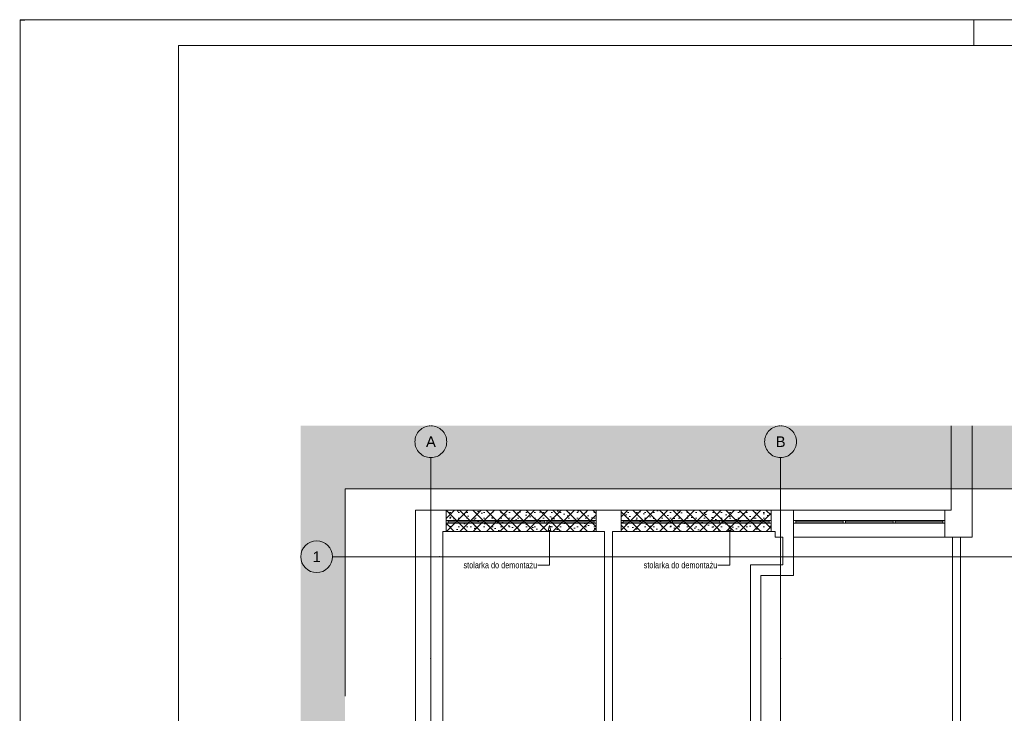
# Paper-space layout 'A-24 ROZBIÓRKI - PIĘTRO 6' of a CAD drawing. Header units: millimetres. Extents: x 0 to 540, y 0 to 297.
# Tile 3 of 7: x 0 to 186, y 166 to 297. Entities that reach past the tile are written whole.
import ezdxf
from ezdxf.xclip import XClip

# ---------------------------------------------------------------- set-up
doc = ezdxf.new("R2010")
doc.units = ezdxf.units.MM
doc.header["$MEASUREMENT"] = 0
doc.header["$XCLIPFRAME"] = 0
for name, pattern in [('ACAD_ISO03W100', [300, 120, -180]), ('DASHDOTX2', [1000, 500, -250, 0, -250]), ('PRZERYWANA_DU_A', [550, 350, -200])]:
    doc.linetypes.add(name, pattern=pattern)
doc.layers.add('0_Nr_pióra__2', color=8, linetype='Continuous', lineweight=13)
doc.layers.add('A_ściany_Nr_pióra__1', color=7, linetype='Continuous', lineweight=20)
for name, color, linetype, lineweight, true_color in [('A_Arkusz_Nr_pióra__255', 7, 'Continuous', 15, 0x242424), ('A_opis_Nr_pióra__255', 7, 'Continuous', 15, 0x242424), ('A_opis_Nr_pióra__8', 7, 'Continuous', 13, 0x4c4c4c), ('A_osie_Nr_pióra__16', 7, 'Continuous', 5, 0x0f0f0f), ('A_osie_Nr_pióra__76', 7, 'Continuous', 5, 0x2d2d2d), ('A_rozbiórki_Nr_pióra__10', 7, 'Continuous', 13, 0x4b4b4b), ('A_ściany_Nr_pióra__19', 7, 'Continuous', 5, 0x191919), ('Okna Archicada_Nr_pióra__19', 7, 'Continuous', 5, 0x191919)]:
    doc.layers.add(name, color=color, linetype=linetype, lineweight=lineweight, true_color=true_color)
doc.layers.add('A_podrys', color=7, linetype='Continuous')
doc.layers.add('A_rozbiórki', color=7, linetype='Continuous')
doc.styles.add('STYL_AUTOMATYCZNY_1', font='arial.ttf')
doc.styles.add('STYL_AUTOMATYCZNY_2', font='ARIALN.TTF')
pattern_1 = [(45, (-1565.8027, -334.4477), (-1.2572359, 1.2572359), []), (135, (-1565.8027, -334.4477), (1.2572359, 1.2572359), []), (90, (-1567.0599, -333.1905), (-1.6002, 0), [0, -1.0668, 0, -1.6002]), (155, (-1565.8027, -331.9332), (0.6762737, 1.4502737), [0, -0.78232, 0, -1.35128])]

# ---------------------------------------------------------------- blocks, each defined once
blk = doc.blocks.new('Rysunek_1_1', base_point=(-1565.8, -334.45))
at = {"linetype": 'Continuous', "lineweight": 0, "true_color": 0x484848}
blk.add_hatch(color=251, dxfattribs=at).paths.add_polyline_path([(52.94, 44.63), (61.32, 44.63), (61.32, 208.44), (218.39, 208.44), (218.39, 139.63), (303.39, 139.63), (303.39, 220.34), (52.94, 220.34)])
at = {"layer": 'A_rozbiórki', "linetype": 'Continuous', "lineweight": 0, "true_color": 0x4b4b4b}
h = blk.add_hatch(dxfattribs=at)
h.set_pattern_fill('facing_tile_0001', color=251, style=0, pattern_type=2)
h.set_pattern_definition(pattern_1)
h.paths.add_polyline_path([(80.37, 200.39), (108.7, 200.39), (108.7, 204.44), (80.37, 204.44)])
h = blk.add_hatch(dxfattribs=at)
h.set_pattern_fill('facing_tile_0001', color=251, style=0, pattern_type=2)
h.set_pattern_definition(pattern_1)
h.paths.add_polyline_path([(113.4, 200.39), (141.73, 200.39), (141.73, 204.44), (113.4, 204.44)])
at = {"layer": '0_Nr_pióra__2', "color": 8, "linetype": 'PRZERYWANA_DU_A', "lineweight": 13, "flags": 128}
blk.add_lwpolyline([(303.39, 139.63), (218.39, 139.63), (218.39, 208.44), (61.32, 208.44), (61.32, 44.63)], dxfattribs=at)
at = {"layer": 'A_opis_Nr_pióra__255', "color": 250, "linetype": 'Continuous', "lineweight": 15, "true_color": 0x242424}
for p, q in [((99.9, 201.49), (99.65, 200.56)), ((99.9, 201.49), (100.15, 200.56)), ((133.91, 201.49), (133.66, 200.56)), ((133.91, 201.49), (134.16, 200.56)), ((100.15, 200.56), (99.65, 200.56)), ((99.9, 200.56), (99.9, 194.04)), ((134.16, 200.56), (133.66, 200.56)), ((133.91, 200.56), (133.91, 194.04)), ((99.9, 194.04), (97.66, 194.04)), ((133.91, 194.04), (131.67, 194.04))]:
    blk.add_line(p, q, dxfattribs=at)
at = {"layer": 'A_osie_Nr_pióra__16', "color": 250, "linetype": 'DASHDOTX2', "lineweight": 5, "true_color": 0x0f0f0f}
for p, q in [((77.49, 176.45), (77.49, 214.34)), ((143.49, 176.45), (143.49, 214.34)), ((79.19, 195.63), (58.94, 195.63)), ((303.39, 195.63), (79.19, 195.63)), ((79.19, 195.63), (79.19, 195.63)), ((77.49, 176.45), (77.49, 44.63)), ((143.49, 176.45), (143.49, 44.63))]:
    blk.add_line(p, q, dxfattribs=at)
for p in [(79.19, 195.63), (77.49, 176.45), (77.49, 176.45), (143.49, 176.45), (143.49, 176.45)]:
    blk.add_point(p, dxfattribs=at)
at = {"layer": 'A_osie_Nr_pióra__76', "color": 250, "linetype": 'Continuous', "lineweight": 5, "true_color": 0x2d2d2d}
for centre in [(77.49, 217.34), (143.49, 217.34), (55.94, 195.63)]:
    blk.add_circle(centre, 3, dxfattribs=at)
at = {"layer": 'A_rozbiórki_Nr_pióra__10', "color": 251, "linetype": 'ACAD_ISO03W100', "lineweight": 13, "true_color": 0x4b4b4b, "flags": 128}
for points in [[(80.37, 200.39), (108.7, 200.39), (108.7, 204.44), (80.37, 204.44)], [(113.4, 200.39), (141.73, 200.39), (141.73, 204.44), (113.4, 204.44)]]:
    blk.add_lwpolyline(points, close=True, dxfattribs=at)
at = {"layer": 'A_ściany_Nr_pióra__1', "color": 7, "linetype": 'Continuous', "lineweight": 20}
for p, q in [((80.37, 204.44), (80.37, 200.39)), ((108.7, 204.44), (108.7, 200.39)), ((113.4, 204.44), (113.4, 200.39)), ((141.73, 204.44), (141.73, 200.39)), ((145.95, 199.32), (145.95, 204.44)), ((174.51, 199.32), (174.51, 204.44))]:
    blk.add_line(p, q, dxfattribs=at)
at = {"layer": 'A_ściany_Nr_pióra__1', "color": 7, "linetype": 'Continuous', "lineweight": 20, "flags": 128}
for points in [[(175.68, 220.34), (175.68, 204.44)], [(179.68, 199.32), (179.68, 220.34)], [(74.62, 204.44), (74.62, 134.34)], [(80.37, 204.44), (74.62, 204.44)], [(113.4, 204.44), (108.7, 204.44)], [(142.49, 204.44), (141.73, 204.44)], [(145.95, 204.44), (142.49, 204.44)], [(175.68, 204.44), (174.51, 204.44)], [(79.76, 143.24), (79.76, 200.39)], [(79.76, 200.39), (80.37, 200.39)], [(108.7, 200.39), (110.29, 200.39)], [(110.29, 200.39), (110.29, 143.24)], [(111.79, 200.39), (113.4, 200.39)], [(111.79, 143.24), (111.79, 200.39)], [(141.73, 200.39), (142.49, 200.39)], [(142.49, 200.39), (142.49, 199.32)], [(142.49, 199.32), (143.92, 199.32)], [(143.92, 199.32), (143.92, 194.07)], [(145.92, 199.32), (145.95, 199.32)], [(145.92, 192.08), (145.92, 199.32)], [(174.51, 199.32), (179.68, 199.32)], [(177.44, 199.32), (175.94, 199.32)], [(175.94, 199.32), (175.94, 149.69)], [(177.44, 149.69), (177.44, 199.32)], [(143.92, 194.07), (137.8, 194.07)], [(137.8, 194.07), (137.8, 143.24)], [(139.79, 192.08), (145.92, 192.08)], [(139.79, 151.38), (139.79, 192.08)]]:
    blk.add_lwpolyline(points, dxfattribs=at)
at = {"layer": 'A_ściany_Nr_pióra__19', "color": 250, "linetype": 'Continuous', "lineweight": 5, "true_color": 0x191919}
for p, q in [((108.7, 204.44), (80.37, 204.44)), ((141.73, 204.44), (113.4, 204.44)), ((174.51, 204.44), (145.95, 204.44)), ((80.37, 200.39), (108.7, 200.39)), ((113.4, 200.39), (141.73, 200.39)), ((145.95, 199.32), (174.51, 199.32))]:
    blk.add_line(p, q, dxfattribs=at)
at = {"layer": 'Okna Archicada_Nr_pióra__19', "color": 250, "linetype": 'Continuous', "lineweight": 5, "true_color": 0x191919}
for p, q in [((108.7, 202.44), (80.37, 202.44)), ((80.37, 202.44), (80.37, 201.94)), ((80.37, 201.94), (108.7, 201.94)), ((80.77, 202.44), (80.77, 201.94)), ((80.77, 202.19), (89.68, 202.19)), ((89.68, 202.44), (89.68, 201.94)), ((90.08, 202.44), (90.08, 201.94)), ((90.08, 202.19), (98.99, 202.19)), ((98.99, 202.44), (98.99, 201.94)), ((99.39, 202.44), (99.39, 201.94)), ((99.39, 202.19), (108.3, 202.19)), ((108.3, 202.44), (108.3, 201.94)), ((108.7, 201.94), (108.7, 202.44)), ((141.73, 202.44), (113.4, 202.44)), ((113.4, 202.44), (113.4, 201.94)), ((113.4, 201.94), (141.73, 201.94)), ((113.8, 202.44), (113.8, 201.94)), ((113.8, 202.19), (122.71, 202.19)), ((122.71, 202.44), (122.71, 201.94)), ((123.11, 202.44), (123.11, 201.94)), ((123.11, 202.19), (132.02, 202.19)), ((132.02, 202.44), (132.02, 201.94)), ((132.42, 202.44), (132.42, 201.94)), ((132.42, 202.19), (141.33, 202.19)), ((141.33, 202.44), (141.33, 201.94)), ((141.73, 201.94), (141.73, 202.44)), ((145.95, 201.94), (145.95, 202.44)), ((145.95, 202.44), (174.51, 202.44)), ((174.51, 201.94), (145.95, 201.94)), ((146.35, 202.44), (146.35, 201.94)), ((155.34, 202.19), (146.35, 202.19)), ((155.34, 202.44), (155.34, 201.94)), ((155.74, 202.44), (155.74, 201.94)), ((164.72, 202.19), (155.74, 202.19)), ((164.72, 202.44), (164.72, 201.94)), ((165.12, 202.44), (165.12, 201.94)), ((174.11, 202.19), (165.12, 202.19)), ((174.11, 202.44), (174.11, 201.94)), ((174.51, 202.44), (174.51, 201.94))]:
    blk.add_line(p, q, dxfattribs=at)
at = {"layer": 'A_opis_Nr_pióra__8', "color": 251, "linetype": 'Continuous', "lineweight": 13, "true_color": 0x4c4c4c, "char_height": 1.2, "attachment_point": 4, "style": 'STYL_AUTOMATYCZNY_2'}
for insert in [(83.66, 194.04), (117.66, 194.04)]:
    blk.add_mtext('\\A1;{\\pql;\\fArial Narrow|b0|i0|c238|p0;\\W1.000000;stolarka do demontażu}', dxfattribs=dict(at, insert=insert))
at = {"layer": 'A_osie_Nr_pióra__76', "color": 250, "linetype": 'Continuous', "lineweight": 5, "true_color": 0x2d2d2d, "char_height": 2, "attachment_point": 1, "style": 'STYL_AUTOMATYCZNY_1'}
for s, insert in [('\\A1;{\\pql;\\pt0;\\fArial|b0|i0|c238|p0;\\W1.000000;A}', (76.58, 218.34)), ('\\A1;{\\pql;\\pt0;\\fArial|b0|i0|c238|p0;\\W1.000000;B}', (142.58, 218.34)), ('\\A1;{\\pql;\\pt0;\\fArial|b0|i0|c238|p0;\\W1.000000;1}', (55.18, 196.63))]:
    blk.add_mtext(s, dxfattribs=dict(at, insert=insert))

psp = doc.layouts.new('A-24 ROZBIÓRKI - PIĘTRO 6')

# ---------------------------------------------------------------- linework, layer by layer
at = {"layer": 'A_Arkusz_Nr_pióra__255', "color": 250, "linetype": 'Continuous', "lineweight": 15, "true_color": 0x242424}
for p, q in [((-0.1, 296.9), (0.9, 296.9)), ((180, 292.1), (180, 297)), ((535.1, 292.1), (29.9, 292.1)), ((29.9, 292.1), (29.9, 4.9))]:
    psp.add_line(p, q, dxfattribs=at)
at = {"layer": 'A_Arkusz_Nr_pióra__255', "color": 250, "linetype": 'Continuous', "lineweight": 15, "true_color": 0x242424, "flags": 128}
psp.add_lwpolyline([(0, 297), (540, 297), (540, 0), (0, 0)], close=True, dxfattribs=at)

# ---------------------------------------------------------------- block references
at = {"layer": 'A_podrys', "color": 37, "linetype": 'Continuous', "lineweight": 5, "true_color": 0x656532}
ref = psp.add_blockref('Rysunek_1_1', (-1565.8, -334.45), dxfattribs=at)
XClip(ref).set_block_clipping_path([(52.9386813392, 44.6271480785), (303.3886525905, 220.336204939)])

doc.saveas('drawing.dxf')
